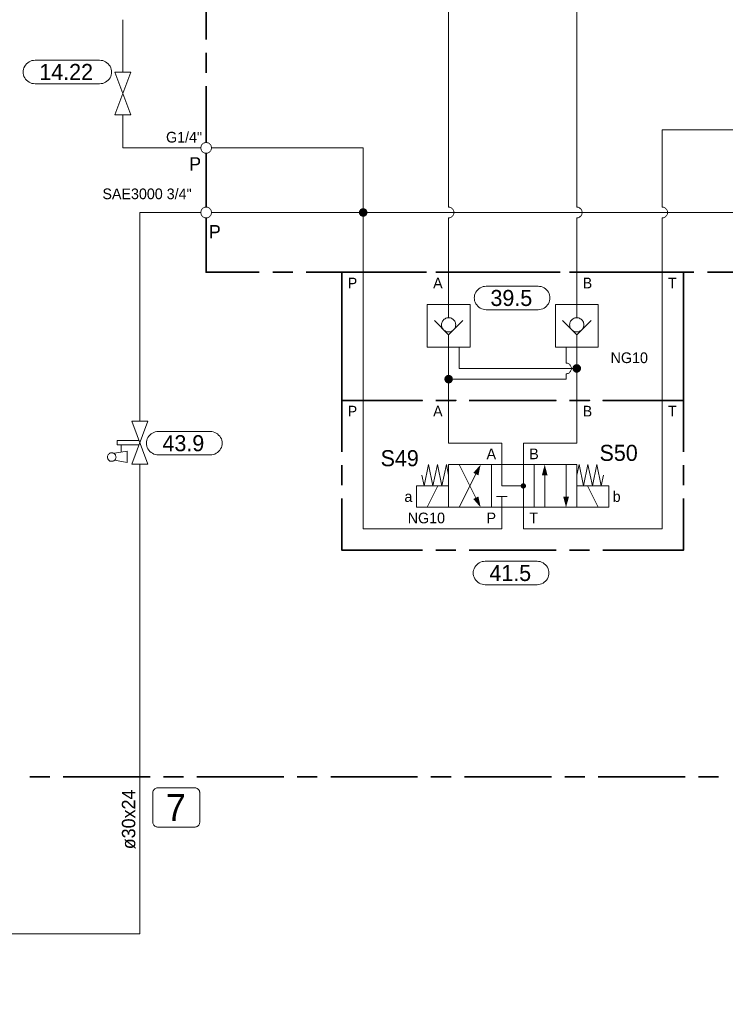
# Model space of a CAD drawing. Header units: millimetres. Extents: x 0 to 138, y 0 to 47.
# Tile 133 of 165: x 39.39 to 43.54, y 23.59 to 29.39. Entities that reach past the tile are written whole.
import ezdxf

# ---------------------------------------------------------------- set-up
doc = ezdxf.new("R2010")
doc.units = ezdxf.units.MM
for name, color, linetype in [('PDF_Geomertry', 7, 'Continuous'), ('PDF_Solid Fills', 7, 'Continuous'), ('PDF_Text', 7, 'Continuous')]:
    doc.layers.add(name, color=color, linetype=linetype)
doc.styles.add('PDF Arial', font='txt')

msp = doc.modelspace()

# ---------------------------------------------------------------- hatches: boundary and pattern name
at = {"layer": 'PDF_Solid Fills', "transparency": 33554559}
for points in [[(41.409, 28.254), (41.384, 28.2576), (41.3849, 28.2604)], [(41.409, 28.254), (41.384, 28.254), (41.384, 28.2576)], [(41.409, 28.254), (41.384, 28.2507), (41.384, 28.254)], [(41.409, 28.254), (41.3849, 28.2479), (41.384, 28.2507)], [(41.409, 28.254), (41.3849, 28.2604), (41.3863, 28.2638)], [(41.409, 28.254), (41.3863, 28.2443), (41.3849, 28.2479)], [(41.409, 28.254), (41.3863, 28.2638), (41.3876, 28.2665)], [(41.409, 28.254), (41.3876, 28.2415), (41.3863, 28.2443)], [(41.409, 28.254), (41.3876, 28.2665), (41.3896, 28.2693)], [(41.409, 28.254), (41.3896, 28.2388), (41.3876, 28.2415)], [(41.409, 28.254), (41.3896, 28.2693), (41.3918, 28.2721)], [(41.409, 28.254), (41.3918, 28.236), (41.3896, 28.2388)], [(41.409, 28.254), (41.3918, 28.2721), (41.3937, 28.2743)], [(41.409, 28.254), (41.3937, 28.234), (41.3918, 28.236)], [(41.409, 28.254), (41.3937, 28.2743), (41.3965, 28.2757)], [(41.409, 28.254), (41.3965, 28.2326), (41.3937, 28.234)], [(41.409, 28.254), (41.3965, 28.2757), (41.3993, 28.2771)], [(41.409, 28.254), (41.3993, 28.2313), (41.3965, 28.2326)], [(41.409, 28.254), (41.3993, 28.2771), (41.4029, 28.2785)], [(41.409, 28.254), (41.4029, 28.2299), (41.3993, 28.2313)], [(41.409, 28.254), (41.4029, 28.2785), (41.4063, 28.279)], [(41.409, 28.254), (41.4063, 28.229), (41.4029, 28.2299)], [(41.409, 28.254), (41.4063, 28.279), (41.409, 28.279)], [(41.409, 28.254), (41.409, 28.229), (41.4063, 28.229)], [(41.409, 28.254), (41.4126, 28.279), (41.416, 28.2785)], [(41.409, 28.254), (41.409, 28.279), (41.4126, 28.279)], [(41.409, 28.254), (41.416, 28.2785), (41.4187, 28.2771)], [(41.409, 28.254), (41.4187, 28.2771), (41.4215, 28.2757)], [(41.409, 28.254), (41.4215, 28.2757), (41.4243, 28.2743)], [(41.409, 28.254), (41.4243, 28.2743), (41.4271, 28.2721)], [(41.409, 28.254), (41.4271, 28.2721), (41.4293, 28.2693)], [(41.409, 28.254), (41.4293, 28.2693), (41.4313, 28.2665)], [(41.409, 28.254), (41.4313, 28.2665), (41.4326, 28.2638)], [(41.409, 28.254), (41.4326, 28.2638), (41.4335, 28.2604)], [(41.409, 28.254), (41.4335, 28.2604), (41.434, 28.2576)], [(41.409, 28.254), (41.434, 28.2576), (41.434, 28.254)], [(41.409, 28.254), (41.4126, 28.229), (41.409, 28.229)], [(41.409, 28.254), (41.416, 28.2299), (41.4126, 28.229)], [(41.409, 28.254), (41.4187, 28.2313), (41.416, 28.2299)], [(41.409, 28.254), (41.4215, 28.2326), (41.4187, 28.2313)], [(41.409, 28.254), (41.4243, 28.234), (41.4215, 28.2326)], [(41.409, 28.254), (41.4271, 28.236), (41.4243, 28.234)], [(41.409, 28.254), (41.4293, 28.2388), (41.4271, 28.236)], [(41.409, 28.254), (41.4313, 28.2415), (41.4293, 28.2388)], [(41.409, 28.254), (41.4326, 28.2443), (41.4313, 28.2415)], [(41.409, 28.254), (41.4335, 28.2479), (41.4326, 28.2443)], [(41.409, 28.254), (41.434, 28.2507), (41.4335, 28.2479)], [(41.409, 28.254), (41.434, 28.254), (41.434, 28.2507)], [(42.6668, 27.336), (42.6465, 27.3513), (42.6488, 27.354)], [(42.6668, 27.336), (42.6488, 27.354), (42.6515, 27.3563)], [(42.6668, 27.336), (42.6515, 27.3563), (42.6543, 27.3582)], [(42.6668, 27.336), (42.6543, 27.3582), (42.6571, 27.3596)], [(42.6668, 27.336), (42.6571, 27.3596), (42.6599, 27.3604)], [(42.6668, 27.336), (42.6599, 27.3604), (42.6632, 27.361)], [(42.6668, 27.336), (42.6632, 27.361), (42.6668, 27.361)], [(42.6668, 27.336), (42.6701, 27.361), (42.6729, 27.3604)], [(42.6668, 27.336), (42.6668, 27.361), (42.6701, 27.361)], [(42.6668, 27.336), (42.6729, 27.3604), (42.6765, 27.3596)], [(42.6668, 27.336), (42.6765, 27.3596), (42.6793, 27.3582)], [(42.6668, 27.336), (42.6793, 27.3582), (42.6821, 27.3563)], [(42.6668, 27.336), (42.6821, 27.3563), (42.684, 27.354)], [(42.6668, 27.336), (42.684, 27.354), (42.6868, 27.3513)], [(41.9118, 27.2735), (41.8965, 27.2929), (41.8993, 27.2951)], [(41.9118, 27.2735), (41.8993, 27.2951), (41.9029, 27.2965)], [(41.9118, 27.2735), (41.9029, 27.2965), (41.9057, 27.2979)], [(41.9118, 27.2735), (41.9057, 27.2979), (41.909, 27.2985)], [(41.9118, 27.2735), (41.909, 27.2985), (41.9118, 27.2985)], [(41.9118, 27.2735), (41.9154, 27.2985), (41.9187, 27.2979)], [(41.9118, 27.2735), (41.9118, 27.2985), (41.9154, 27.2985)], [(41.9118, 27.2735), (41.9187, 27.2979), (41.9215, 27.2965)], [(41.9118, 27.2735), (41.9215, 27.2965), (41.9251, 27.2951)], [(41.9118, 27.2735), (41.9251, 27.2951), (41.9279, 27.2929)], [(42.6668, 27.336), (42.6418, 27.3396), (42.6424, 27.3429)], [(42.6668, 27.336), (42.6418, 27.336), (42.6418, 27.3396)], [(42.6668, 27.336), (42.6418, 27.3332), (42.6418, 27.336)], [(42.6668, 27.336), (42.6424, 27.3299), (42.6418, 27.3332)], [(42.6668, 27.336), (42.6424, 27.3429), (42.6432, 27.3457)], [(42.6668, 27.336), (42.6432, 27.3262), (42.6424, 27.3299)], [(42.6668, 27.336), (42.6432, 27.3457), (42.6446, 27.3485)], [(42.6668, 27.336), (42.6446, 27.3235), (42.6432, 27.3262)], [(42.6668, 27.336), (42.6446, 27.3485), (42.6465, 27.3513)], [(42.6668, 27.336), (42.6465, 27.3207), (42.6446, 27.3235)], [(42.6668, 27.336), (42.6488, 27.3188), (42.6465, 27.3207)], [(42.6668, 27.336), (42.6515, 27.3165), (42.6488, 27.3188)], [(42.6668, 27.336), (42.6543, 27.3146), (42.6515, 27.3165)], [(42.6668, 27.336), (42.6571, 27.3132), (42.6543, 27.3146)], [(42.6668, 27.336), (42.6599, 27.3118), (42.6571, 27.3132)], [(42.6668, 27.336), (42.6632, 27.311), (42.6599, 27.3118)], [(42.6668, 27.336), (42.6668, 27.311), (42.6632, 27.311)], [(42.6668, 27.336), (42.6868, 27.3513), (42.6882, 27.3485)], [(42.6668, 27.336), (42.6882, 27.3485), (42.6896, 27.3457)], [(42.6668, 27.336), (42.6896, 27.3457), (42.691, 27.3429)], [(42.6668, 27.336), (42.691, 27.3429), (42.6918, 27.3396)], [(42.6668, 27.336), (42.6918, 27.3396), (42.6918, 27.336)], [(42.6668, 27.336), (42.6701, 27.311), (42.6668, 27.311)], [(42.6668, 27.336), (42.6729, 27.3118), (42.6701, 27.311)], [(42.6668, 27.336), (42.6765, 27.3132), (42.6729, 27.3118)], [(42.6668, 27.336), (42.6793, 27.3146), (42.6765, 27.3132)], [(42.6668, 27.336), (42.6821, 27.3165), (42.6793, 27.3146)], [(42.6668, 27.336), (42.684, 27.3188), (42.6821, 27.3165)], [(42.6668, 27.336), (42.6868, 27.3207), (42.684, 27.3188)], [(42.6668, 27.336), (42.6882, 27.3235), (42.6868, 27.3207)], [(42.6668, 27.336), (42.6896, 27.3262), (42.6882, 27.3235)], [(42.6668, 27.336), (42.691, 27.3299), (42.6896, 27.3262)], [(42.6668, 27.336), (42.6918, 27.3332), (42.691, 27.3299)], [(42.6668, 27.336), (42.6918, 27.336), (42.6918, 27.3332)], [(41.9118, 27.2735), (41.8868, 27.2735), (41.8876, 27.2763)], [(41.9118, 27.2735), (41.8876, 27.2701), (41.8868, 27.2735)], [(41.9118, 27.2735), (41.8876, 27.2763), (41.8882, 27.2799)], [(41.9118, 27.2735), (41.8882, 27.2665), (41.8876, 27.2701)], [(41.9118, 27.2735), (41.8882, 27.2799), (41.889, 27.2832)], [(41.9118, 27.2735), (41.889, 27.2638), (41.8882, 27.2665)], [(41.9118, 27.2735), (41.889, 27.2832), (41.8904, 27.286)], [(41.9118, 27.2735), (41.8904, 27.261), (41.889, 27.2638)], [(41.9118, 27.2735), (41.8904, 27.286), (41.8924, 27.2888)], [(41.9118, 27.2735), (41.8924, 27.2582), (41.8904, 27.261)], [(41.9118, 27.2735), (41.8924, 27.2888), (41.8946, 27.291)], [(41.9118, 27.2735), (41.8946, 27.2554), (41.8924, 27.2582)], [(41.9118, 27.2735), (41.8946, 27.291), (41.8965, 27.2929)], [(41.9118, 27.2735), (41.8965, 27.2535), (41.8946, 27.2554)], [(41.9118, 27.2735), (41.8993, 27.2513), (41.8965, 27.2535)], [(41.9118, 27.2735), (41.9029, 27.2499), (41.8993, 27.2513)], [(41.9118, 27.2735), (41.9057, 27.2493), (41.9029, 27.2499)], [(41.9118, 27.2735), (41.909, 27.2485), (41.9057, 27.2493)], [(41.9118, 27.2735), (41.9118, 27.2485), (41.909, 27.2485)], [(41.9118, 27.2735), (41.9279, 27.2929), (41.9299, 27.291)], [(41.9118, 27.2735), (41.9299, 27.291), (41.9321, 27.2888)], [(41.9118, 27.2735), (41.9321, 27.2888), (41.934, 27.286)], [(41.9118, 27.2735), (41.934, 27.286), (41.9354, 27.2832)], [(41.9118, 27.2735), (41.9354, 27.2832), (41.9362, 27.2799)], [(41.9118, 27.2735), (41.9362, 27.2799), (41.9368, 27.2763)], [(41.9118, 27.2735), (41.9368, 27.2763), (41.9376, 27.2735)], [(41.9118, 27.2735), (41.9154, 27.2485), (41.9118, 27.2485)], [(41.9118, 27.2735), (41.9187, 27.2493), (41.9154, 27.2485)], [(41.9118, 27.2735), (41.9215, 27.2499), (41.9187, 27.2493)], [(41.9118, 27.2735), (41.9251, 27.2513), (41.9215, 27.2499)], [(41.9118, 27.2735), (41.9279, 27.2535), (41.9251, 27.2513)], [(41.9118, 27.2735), (41.9299, 27.2554), (41.9279, 27.2535)], [(41.9118, 27.2735), (41.9321, 27.2582), (41.9299, 27.2554)], [(41.9118, 27.2735), (41.934, 27.261), (41.9321, 27.2582)], [(41.9118, 27.2735), (41.9354, 27.2638), (41.934, 27.261)], [(41.9118, 27.2735), (41.9362, 27.2665), (41.9354, 27.2638)], [(41.9118, 27.2735), (41.9368, 27.2701), (41.9362, 27.2665)], [(41.9118, 27.2735), (41.9376, 27.2735), (41.9368, 27.2701)], [(42.3521, 26.6443), (42.3424, 26.6568), (42.3446, 26.6582)], [(42.3521, 26.6443), (42.3446, 26.6582), (42.3465, 26.659)], [(42.3521, 26.6443), (42.3465, 26.659), (42.3479, 26.6596)], [(42.3521, 26.6443), (42.3479, 26.6596), (42.3501, 26.6604)], [(42.3521, 26.6443), (42.3501, 26.6604), (42.3521, 26.6604)], [(42.3521, 26.6443), (42.3543, 26.6604), (42.3563, 26.6596)], [(42.3521, 26.6443), (42.3521, 26.6604), (42.3543, 26.6604)], [(42.3521, 26.6443), (42.3563, 26.6596), (42.3585, 26.659)], [(42.3521, 26.6443), (42.3585, 26.659), (42.3599, 26.6582)], [(42.3521, 26.6443), (42.3599, 26.6582), (42.3618, 26.6568)], [(42.3521, 26.6443), (42.3368, 26.6485), (42.3376, 26.6507)], [(42.3521, 26.6443), (42.3368, 26.6465), (42.3368, 26.6485)], [(42.3521, 26.6443), (42.3368, 26.6443), (42.3368, 26.6465)], [(42.3521, 26.6443), (42.3368, 26.6424), (42.3368, 26.6443)], [(42.3521, 26.6443), (42.3368, 26.641), (42.3368, 26.6424)], [(42.3521, 26.6443), (42.3376, 26.6388), (42.3368, 26.641)], [(42.3521, 26.6443), (42.3376, 26.6507), (42.339, 26.6526)], [(42.3521, 26.6443), (42.339, 26.6368), (42.3376, 26.6388)], [(42.3521, 26.6443), (42.339, 26.6526), (42.3396, 26.654)], [(42.3521, 26.6443), (42.3396, 26.6354), (42.339, 26.6368)], [(42.3521, 26.6443), (42.3396, 26.654), (42.341, 26.6554)], [(42.3521, 26.6443), (42.341, 26.6332), (42.3396, 26.6354)], [(42.3521, 26.6443), (42.341, 26.6554), (42.3424, 26.6568)], [(42.3521, 26.6443), (42.3424, 26.6318), (42.341, 26.6332)], [(42.3521, 26.6443), (42.3446, 26.6313), (42.3424, 26.6318)], [(42.3521, 26.6443), (42.3465, 26.6304), (42.3446, 26.6313)], [(42.3521, 26.6443), (42.3479, 26.6299), (42.3465, 26.6304)], [(42.3521, 26.6443), (42.3501, 26.629), (42.3479, 26.6299)], [(42.3521, 26.6443), (42.3521, 26.629), (42.3501, 26.629)], [(42.3521, 26.6443), (42.3618, 26.6568), (42.3632, 26.6554)], [(42.3521, 26.6443), (42.3632, 26.6554), (42.3646, 26.654)], [(42.3521, 26.6443), (42.3646, 26.654), (42.366, 26.6526)], [(42.3521, 26.6443), (42.366, 26.6526), (42.3668, 26.6507)], [(42.3521, 26.6443), (42.3668, 26.6507), (42.3674, 26.6485)], [(42.3521, 26.6443), (42.3674, 26.6485), (42.3682, 26.6465)], [(42.3521, 26.6443), (42.3682, 26.6465), (42.3682, 26.6443)], [(42.3521, 26.6443), (42.3543, 26.629), (42.3521, 26.629)], [(42.3521, 26.6443), (42.3563, 26.6299), (42.3543, 26.629)], [(42.3521, 26.6443), (42.3585, 26.6304), (42.3563, 26.6299)], [(42.3521, 26.6443), (42.3599, 26.6313), (42.3585, 26.6304)], [(42.3521, 26.6443), (42.3618, 26.6318), (42.3599, 26.6313)], [(42.3521, 26.6443), (42.3632, 26.6332), (42.3618, 26.6318)], [(42.3521, 26.6443), (42.3646, 26.6354), (42.3632, 26.6332)], [(42.3521, 26.6443), (42.366, 26.6368), (42.3646, 26.6354)], [(42.3521, 26.6443), (42.3668, 26.6388), (42.366, 26.6368)], [(42.3521, 26.6443), (42.3674, 26.641), (42.3668, 26.6388)], [(42.3521, 26.6443), (42.3682, 26.6424), (42.3674, 26.641)], [(42.3521, 26.6443), (42.3682, 26.6443), (42.3682, 26.6424)]]:
    msp.add_hatch(color=256, dxfattribs=at).paths.add_polyline_path(points)

# ---------------------------------------------------------------- linework, layer by layer
at = {"layer": 'PDF_Geomertry', "lineweight": 15}
for points in [[(42.6668, 28.2854), (42.6668, 30.0646), (42.6668, 30.3604)], [(41.9118, 30.0646), (41.9118, 28.2854), (41.916, 28.2854), (41.9201, 28.2846), (41.9243, 28.2832), (41.9279, 28.2813), (41.9313, 28.279), (41.934, 28.2763), (41.9368, 28.2735), (41.9396, 28.2701), (41.941, 28.266), (41.9424, 28.2624), (41.9432, 28.2582), (41.9438, 28.254), (41.9432, 28.2499), (41.9424, 28.2457), (41.941, 28.2424), (41.9396, 28.2382), (41.9368, 28.2346), (41.934, 28.2318), (41.9313, 28.229), (41.9279, 28.2271), (41.9243, 28.2249), (41.9201, 28.2235), (41.916, 28.2229), (41.9118, 28.2229), (41.916, 28.2229), (41.9201, 28.2235), (41.9243, 28.2249), (41.9279, 28.2271), (41.9313, 28.229), (41.934, 28.2318), (41.9368, 28.2346), (41.9396, 28.2382), (41.941, 28.2424), (41.9424, 28.2457), (41.9432, 28.2499), (41.9438, 28.254), (41.9432, 28.2582), (41.9424, 28.2624), (41.941, 28.266), (41.9396, 28.2701), (41.9368, 28.2735), (41.934, 28.2763), (41.9313, 28.279), (41.9279, 28.2813), (41.9243, 28.2832), (41.9201, 28.2846), (41.916, 28.2854), (41.9118, 28.2854)], [(39.9946, 29.3888), (39.9946, 29.0804)], [(40.4535, 28.6346), (39.9946, 28.6346), (39.9946, 28.829)], [(43.1696, 28.2854), (43.1696, 28.7415), (44.1437, 28.7415), (46.7715, 28.7415)], [(40.5168, 28.254), (41.409, 28.254), (41.409, 28.6346), (40.5168, 28.6346)], [(43.1696, 28.2229), (43.1737, 28.2229), (43.1779, 28.2235), (43.1813, 28.2249), (43.1854, 28.2271), (43.189, 28.229), (43.1918, 28.2318), (43.1946, 28.2346), (43.1965, 28.2382), (43.1987, 28.2424), (43.2001, 28.2457), (43.2007, 28.2499), (43.2007, 28.254), (43.2007, 28.2582), (43.2001, 28.2624), (43.1987, 28.266), (43.1965, 28.2701), (43.1946, 28.2735), (43.1918, 28.2763), (43.189, 28.279), (43.1854, 28.2813), (43.1813, 28.2832), (43.1779, 28.2846), (43.1737, 28.2854), (43.1696, 28.2854), (43.1737, 28.2854), (43.1779, 28.2846), (43.1813, 28.2832), (43.1854, 28.2813), (43.189, 28.279), (43.1918, 28.2763), (43.1946, 28.2735), (43.1965, 28.2701), (43.1987, 28.266), (43.2001, 28.2624), (43.2007, 28.2582), (43.2007, 28.254), (43.2007, 28.2499), (43.2001, 28.2457), (43.1987, 28.2424), (43.1965, 28.2382), (43.1946, 28.2346), (43.1918, 28.2318), (43.189, 28.229), (43.1854, 28.2271), (43.1813, 28.2249), (43.1779, 28.2235), (43.1737, 28.2229), (43.1696, 28.2229), (43.1696, 27.9021), (43.1696, 27.1479), (43.1696, 26.3929), (42.3521, 26.3929), (42.3521, 26.5188), (42.3521, 26.6443), (42.2265, 26.6443), (42.2265, 26.7701), (42.2265, 26.8965), (41.9118, 26.8965), (41.9118, 27.1479), (41.9118, 27.2735), (41.9118, 27.4618), (41.9118, 27.509), (41.9118, 27.534)], [(42.6668, 27.6346), (42.6668, 27.7132), (42.6668, 27.9021), (42.6668, 28.2229), (42.671, 28.2229), (42.6751, 28.2235), (42.6785, 28.2249), (42.6821, 28.2271), (42.6854, 28.229), (42.689, 28.2318), (42.6918, 28.2346), (42.6938, 28.2382), (42.696, 28.2424), (42.6974, 28.2457), (42.6979, 28.2499), (42.6979, 28.254), (42.6979, 28.2582), (42.6974, 28.2624), (42.696, 28.266), (42.6938, 28.2701), (42.6918, 28.2735), (42.689, 28.2763), (42.6854, 28.279), (42.6821, 28.2813), (42.6785, 28.2832), (42.6751, 28.2846), (42.671, 28.2854), (42.6668, 28.2854), (42.671, 28.2854), (42.6751, 28.2846), (42.6785, 28.2832), (42.6821, 28.2813), (42.6854, 28.279), (42.689, 28.2763), (42.6918, 28.2735), (42.6938, 28.2701), (42.696, 28.266), (42.6974, 28.2624), (42.6979, 28.2582), (42.6979, 28.254), (42.6979, 28.2499), (42.6974, 28.2457), (42.696, 28.2424), (42.6938, 28.2382), (42.6918, 28.2346), (42.689, 28.2318), (42.6854, 28.229), (42.6821, 28.2271), (42.6785, 28.2249), (42.6751, 28.2235), (42.671, 28.2229), (42.6668, 28.2229)], [(40.0951, 27.0249), (40.0951, 28.254), (40.4535, 28.254)], [(42.2265, 26.5818), (42.2265, 26.5188), (42.2265, 26.3929), (41.409, 26.3929), (41.409, 27.1479), (41.409, 27.9021), (41.409, 28.254), (45.0118, 28.254), (45.0118, 27.9021), (45.0118, 27.7763), (44.7599, 27.7763), (44.7599, 26.7701), (45.8285, 26.7701), (45.8285, 27.0535), (45.8285, 27.116)], [(41.9118, 28.2229), (41.9118, 27.9021), (41.9118, 27.7132), (41.9118, 27.6346)], [(41.996, 27.6174), (41.9118, 27.534), (41.8285, 27.6174)], [(42.7507, 27.6174), (42.6668, 27.534), (42.5826, 27.6174)], [(42.3521, 26.6443), (42.3521, 26.7701), (42.3521, 26.8965), (42.6668, 26.8965), (42.6668, 27.1479), (42.6668, 27.336), (42.6668, 27.4618), (42.6668, 27.509), (42.6668, 27.534)], [(42.6668, 27.336), (41.9751, 27.336), (41.9751, 27.4618)], [(42.6035, 27.3679), (42.6035, 27.4618)], [(41.9118, 27.2735), (42.6035, 27.2735), (42.6035, 27.3049), (42.6076, 27.3049), (42.6118, 27.3063), (42.616, 27.3068), (42.6196, 27.309), (42.6229, 27.311), (42.6257, 27.3138), (42.6285, 27.3174), (42.6307, 27.3207), (42.6326, 27.3243), (42.634, 27.3285), (42.6349, 27.3318), (42.6354, 27.336), (42.6349, 27.3401), (42.634, 27.3443), (42.6326, 27.3485), (42.6307, 27.3521), (42.6285, 27.3554), (42.6257, 27.3582), (42.6229, 27.361), (42.6196, 27.3632), (42.616, 27.3651), (42.6118, 27.3665), (42.6076, 27.3674), (42.6035, 27.3679), (42.6076, 27.3674), (42.6118, 27.3665), (42.616, 27.3651), (42.6196, 27.3632), (42.6229, 27.361), (42.6257, 27.3582), (42.6285, 27.3554), (42.6307, 27.3521), (42.6326, 27.3485), (42.634, 27.3443), (42.6349, 27.3401), (42.6354, 27.336), (42.6349, 27.3318), (42.634, 27.3285), (42.6326, 27.3243), (42.6307, 27.3207), (42.6285, 27.3174), (42.6257, 27.3138), (42.6229, 27.311), (42.6196, 27.309), (42.616, 27.3068), (42.6118, 27.3063), (42.6076, 27.3049), (42.6035, 27.3049)], [(40.089, 26.8868), (39.9604, 26.8868), (39.9604, 26.9118), (40.089, 26.9118)], [(39.9446, 26.7957), (40.0201, 26.7832), (40.0201, 26.8493), (39.9446, 26.8368)], [(39.9854, 26.8429), (39.9854, 26.8868)], [(28.8424, 23.2124), (28.8424, 24.0076), (40.0951, 24.0076), (40.0951, 26.7735)], [(41.9118, 26.7076), (41.8993, 26.7701), (41.8729, 26.6443), (41.8465, 26.7701), (41.8201, 26.6443), (41.7946, 26.7701), (41.7682, 26.6443), (41.7549, 26.7076)], [(41.9751, 26.7701), (42.0729, 26.5749)], [(42.6035, 26.7701), (42.6035, 26.5818)], [(42.6668, 26.7076), (42.6799, 26.7701), (42.7057, 26.6443), (42.7321, 26.7701), (42.7585, 26.6443), (42.7849, 26.7701), (42.8104, 26.6443), (42.8237, 26.7076)], [(41.9751, 26.5188), (42.0729, 26.7146)], [(42.4779, 26.5188), (42.4779, 26.7076)], [(41.7863, 26.5188), (41.8493, 26.6443)], [(42.7924, 26.5188), (42.7293, 26.6443)], [(42.1951, 26.5818), (42.2576, 26.5818)]]:
    msp.add_lwpolyline(points, dxfattribs=at)
at = {"layer": 'PDF_Geomertry', "lineweight": 35}
for points in [[(40.4849, 29.2729), (40.4849, 29.7846)], [(40.4849, 29.0757), (40.4849, 29.1943)], [(40.4849, 28.666), (40.4849, 28.9971)], [(40.4849, 28.2854), (40.4849, 28.6026)], [(40.7979, 27.9021), (40.4849, 27.9021), (40.4849, 28.2229)], [(40.8765, 27.9021), (40.9946, 27.9021)], [(41.0729, 27.9021), (41.5849, 27.9021)], [(41.2835, 26.8451), (41.2835, 27.1479), (41.7576, 27.1479), (41.2835, 27.1479), (41.2835, 27.9021), (41.7576, 27.9021)], [(41.664, 27.9021), (41.7821, 27.9021)], [(41.8368, 27.9021), (41.9549, 27.9021)], [(41.8604, 27.9021), (42.3724, 27.9021)], [(42.0335, 27.9021), (42.5451, 27.9021)], [(42.4515, 27.9021), (42.5696, 27.9021)], [(42.6243, 27.9021), (42.7424, 27.9021)], [(42.6479, 27.9021), (43.1599, 27.9021)], [(43.2951, 26.8451), (43.2951, 27.1479), (42.821, 27.1479), (43.2951, 27.1479), (43.2951, 27.9021), (42.821, 27.9021)], [(43.2382, 27.9021), (43.3563, 27.9021)], [(43.4354, 27.9021), (43.7479, 27.9021)], [(41.2835, 26.7665), (41.2835, 26.6485)], [(43.2951, 26.6485), (43.2951, 26.7665)], [(41.2835, 26.5701), (41.2835, 26.2674), (41.7576, 26.2674)], [(42.821, 26.2674), (43.2951, 26.2674), (43.2951, 26.5701)], [(41.8368, 26.2674), (41.9549, 26.2674)], [(42.0335, 26.2674), (42.5451, 26.2674)], [(42.6243, 26.2674), (42.7424, 26.2674)], [(39.5646, 24.9318), (39.4465, 24.9318)], [(40.1549, 24.9318), (39.6432, 24.9318)], [(40.3521, 24.9318), (40.234, 24.9318)], [(40.9424, 24.9318), (40.4307, 24.9318)], [(41.139, 24.9318), (41.021, 24.9318)], [(41.7299, 24.9318), (41.2182, 24.9318)], [(41.9265, 24.9318), (41.8085, 24.9318)], [(42.5174, 24.9318), (42.0057, 24.9318)], [(42.714, 24.9318), (42.596, 24.9318)], [(43.3043, 24.9318), (42.7924, 24.9318)], [(43.5015, 24.9318), (43.3835, 24.9318)]]:
    msp.add_lwpolyline(points, dxfattribs=at)
at = {"layer": 'PDF_Geomertry', "lineweight": 15}
for points in [[(39.8576, 29.1499), (39.8674, 29.1493), (39.8765, 29.1479), (39.8849, 29.1443), (39.8932, 29.1401), (39.9007, 29.1354), (39.9076, 29.129), (39.914, 29.1221), (39.9196, 29.1146), (39.9237, 29.1063), (39.9265, 29.0979), (39.9279, 29.0882), (39.9285, 29.079), (39.9285, 29.0826), (39.9279, 29.0729), (39.9265, 29.0637), (39.9237, 29.0554), (39.9196, 29.0471), (39.914, 29.0396), (39.9076, 29.0326), (39.9007, 29.0263), (39.8932, 29.0207), (39.8849, 29.0174), (39.8765, 29.0138), (39.8674, 29.0124), (39.8576, 29.0118), (39.4779, 29.0118), (39.4682, 29.0124), (39.459, 29.0138), (39.4507, 29.0174), (39.4424, 29.0207), (39.4349, 29.0263), (39.4279, 29.0326), (39.4215, 29.0396), (39.4168, 29.0471), (39.4126, 29.0554), (39.409, 29.0637), (39.4076, 29.0729), (39.4071, 29.0826), (39.4071, 29.079), (39.4076, 29.0882), (39.409, 29.0979), (39.4126, 29.1063), (39.4168, 29.1146), (39.4215, 29.1221), (39.4279, 29.129), (39.4349, 29.1354), (39.4424, 29.1401), (39.4507, 29.1443), (39.459, 29.1479), (39.4682, 29.1493), (39.4779, 29.1499), (39.8576, 29.1499)], [(39.9474, 28.829), (40.0418, 29.0804), (39.9474, 29.0804), (40.0418, 28.829), (39.9474, 28.829)], [(40.5168, 28.6346), (40.516, 28.6388), (40.5154, 28.6424), (40.514, 28.6465), (40.5126, 28.6499), (40.5099, 28.6535), (40.5071, 28.6568), (40.5043, 28.6596), (40.5007, 28.6618), (40.4974, 28.6632), (40.4932, 28.6646), (40.489, 28.666), (40.4849, 28.666), (40.4813, 28.666), (40.4771, 28.6646), (40.4729, 28.6632), (40.4696, 28.6618), (40.466, 28.6596), (40.4626, 28.6568), (40.4604, 28.6535), (40.4576, 28.6499), (40.4563, 28.6465), (40.4549, 28.6424), (40.4543, 28.6388), (40.4535, 28.6346), (40.4543, 28.6304), (40.4549, 28.6263), (40.4563, 28.6221), (40.4576, 28.6187), (40.4604, 28.6151), (40.4626, 28.6124), (40.466, 28.6096), (40.4696, 28.6068), (40.4729, 28.6054), (40.4771, 28.604), (40.4813, 28.6035), (40.4849, 28.6026), (40.489, 28.6035), (40.4932, 28.604), (40.4974, 28.6054), (40.5007, 28.6068), (40.5043, 28.6096), (40.5071, 28.6124), (40.5099, 28.6151), (40.5126, 28.6187), (40.514, 28.6221), (40.5154, 28.6263), (40.516, 28.6304), (40.5168, 28.6346)], [(40.5168, 28.254), (40.516, 28.2582), (40.5154, 28.2624), (40.514, 28.266), (40.5126, 28.2701), (40.5099, 28.2735), (40.5071, 28.2763), (40.5043, 28.279), (40.5007, 28.2813), (40.4974, 28.2832), (40.4932, 28.2846), (40.489, 28.2854), (40.4849, 28.2854), (40.4813, 28.2854), (40.4771, 28.2846), (40.4729, 28.2832), (40.4696, 28.2813), (40.466, 28.279), (40.4626, 28.2763), (40.4604, 28.2735), (40.4576, 28.2701), (40.4563, 28.266), (40.4549, 28.2624), (40.4543, 28.2582), (40.4535, 28.254), (40.4543, 28.2499), (40.4549, 28.2457), (40.4563, 28.2424), (40.4576, 28.2382), (40.4604, 28.2346), (40.4626, 28.2318), (40.466, 28.229), (40.4696, 28.2271), (40.4729, 28.2249), (40.4771, 28.2235), (40.4813, 28.2229), (40.4849, 28.2229), (40.489, 28.2229), (40.4932, 28.2235), (40.4974, 28.2249), (40.5007, 28.2271), (40.5043, 28.229), (40.5071, 28.2318), (40.5099, 28.2346), (40.5126, 28.2382), (40.514, 28.2424), (40.5154, 28.2457), (40.516, 28.2499), (40.5168, 28.254)], [(42.439, 27.8201), (42.4479, 27.8193), (42.4571, 27.8179), (42.466, 27.8151), (42.4743, 27.811), (42.4821, 27.8054), (42.489, 27.7993), (42.4946, 27.7924), (42.5001, 27.7846), (42.5043, 27.7763), (42.5071, 27.7679), (42.509, 27.759), (42.509, 27.7493), (42.509, 27.7526), (42.509, 27.7438), (42.5071, 27.7346), (42.5043, 27.7257), (42.5001, 27.7174), (42.4946, 27.7096), (42.489, 27.7026), (42.4821, 27.6965), (42.4743, 27.6915), (42.466, 27.6874), (42.4571, 27.6846), (42.4479, 27.6826), (42.439, 27.6818), (42.134, 27.6818), (42.1243, 27.6826), (42.1154, 27.6846), (42.1071, 27.6874), (42.0987, 27.6915), (42.091, 27.6965), (42.084, 27.7026), (42.0779, 27.7096), (42.0724, 27.7174), (42.0688, 27.7257), (42.0654, 27.7346), (42.064, 27.7438), (42.0632, 27.7526), (42.0632, 27.7493), (42.064, 27.759), (42.0654, 27.7679), (42.0688, 27.7763), (42.0724, 27.7846), (42.0779, 27.7924), (42.084, 27.7993), (42.091, 27.8054), (42.0987, 27.811), (42.1071, 27.8151), (42.1154, 27.8179), (42.1243, 27.8193), (42.134, 27.8201), (42.439, 27.8201)], [(42.0382, 27.4618), (41.7863, 27.4618), (41.7863, 27.7132), (42.0382, 27.7132), (42.0382, 27.4618)], [(42.7924, 27.4618), (42.541, 27.4618), (42.541, 27.7132), (42.7924, 27.7132), (42.7924, 27.4618)], [(41.9543, 27.5929), (41.9535, 27.5985), (41.9529, 27.604), (41.9507, 27.609), (41.9487, 27.6138), (41.9451, 27.6188), (41.9418, 27.6229), (41.9376, 27.6263), (41.9335, 27.629), (41.9285, 27.6318), (41.9229, 27.6332), (41.9174, 27.6346), (41.9118, 27.6346), (41.9071, 27.6346), (41.9015, 27.6332), (41.896, 27.6318), (41.891, 27.629), (41.8868, 27.6263), (41.8826, 27.6229), (41.8793, 27.6188), (41.8757, 27.6138), (41.8737, 27.609), (41.8715, 27.604), (41.871, 27.5985), (41.8701, 27.5929), (41.871, 27.5874), (41.8715, 27.5818), (41.8737, 27.5771), (41.8757, 27.5721), (41.8793, 27.5674), (41.8826, 27.5632), (41.8868, 27.5596), (41.891, 27.5568), (41.896, 27.554), (41.9015, 27.5526), (41.9071, 27.5513), (41.9118, 27.5513), (41.9174, 27.5513), (41.9229, 27.5526), (41.9285, 27.554), (41.9335, 27.5568), (41.9376, 27.5596), (41.9418, 27.5632), (41.9451, 27.5674), (41.9487, 27.5721), (41.9507, 27.5771), (41.9529, 27.5818), (41.9535, 27.5874), (41.9543, 27.5929)], [(42.7085, 27.5929), (42.7085, 27.5985), (42.7071, 27.604), (42.7057, 27.609), (42.7029, 27.6138), (42.7001, 27.6188), (42.696, 27.6229), (42.6924, 27.6263), (42.6876, 27.629), (42.6826, 27.6318), (42.6771, 27.6332), (42.6724, 27.6346), (42.6668, 27.6346), (42.6613, 27.6346), (42.6557, 27.6332), (42.6507, 27.6318), (42.646, 27.629), (42.641, 27.6263), (42.6368, 27.6229), (42.6335, 27.6188), (42.6307, 27.6138), (42.6279, 27.609), (42.6265, 27.604), (42.6251, 27.5985), (42.6243, 27.5929), (42.6251, 27.5874), (42.6265, 27.5818), (42.6279, 27.5771), (42.6307, 27.5721), (42.6335, 27.5674), (42.6368, 27.5632), (42.641, 27.5596), (42.646, 27.5568), (42.6507, 27.554), (42.6557, 27.5526), (42.6613, 27.5513), (42.6668, 27.5513), (42.6724, 27.5513), (42.6771, 27.5526), (42.6826, 27.554), (42.6876, 27.5568), (42.6924, 27.5596), (42.696, 27.5632), (42.7001, 27.5674), (42.7029, 27.5721), (42.7057, 27.5771), (42.7071, 27.5818), (42.7085, 27.5874), (42.7085, 27.5929)], [(40.0479, 26.7735), (40.1424, 27.0249), (40.0479, 27.0249), (40.1424, 26.7735), (40.0479, 26.7735)], [(40.5085, 26.9651), (40.5182, 26.9646), (40.5271, 26.9632), (40.5354, 26.9596), (40.5437, 26.9554), (40.5515, 26.9507), (40.5585, 26.9443), (40.5646, 26.9374), (40.5701, 26.9299), (40.5743, 26.9215), (40.5771, 26.9132), (40.5785, 26.904), (40.5793, 26.8943), (40.5793, 26.8979), (40.5785, 26.8888), (40.5771, 26.879), (40.5743, 26.8707), (40.5701, 26.8624), (40.5646, 26.8549), (40.5585, 26.8479), (40.5515, 26.8415), (40.5437, 26.8368), (40.5354, 26.8326), (40.5271, 26.829), (40.5182, 26.8276), (40.5085, 26.8271), (40.2035, 26.8271), (40.1946, 26.8276), (40.1854, 26.829), (40.1765, 26.8326), (40.1682, 26.8368), (40.1604, 26.8415), (40.1535, 26.8479), (40.1479, 26.8549), (40.1424, 26.8624), (40.1382, 26.8707), (40.1354, 26.879), (40.1335, 26.8888), (40.1335, 26.8979), (40.1335, 26.8943), (40.1335, 26.904), (40.1354, 26.9132), (40.1382, 26.9215), (40.1424, 26.9299), (40.1479, 26.9374), (40.1535, 26.9443), (40.1604, 26.9507), (40.1682, 26.9554), (40.1765, 26.9596), (40.1854, 26.9632), (40.1946, 26.9646), (40.2035, 26.9651), (40.5085, 26.9651)], [(39.9543, 26.8146), (39.9535, 26.8179), (39.9529, 26.8207), (39.9521, 26.8243), (39.9507, 26.8271), (39.9487, 26.8299), (39.9465, 26.8318), (39.9438, 26.8346), (39.941, 26.836), (39.9382, 26.8374), (39.9354, 26.8388), (39.9321, 26.8396), (39.9285, 26.8396), (39.9257, 26.8396), (39.9224, 26.8388), (39.9187, 26.8374), (39.916, 26.836), (39.9132, 26.8346), (39.9113, 26.8318), (39.909, 26.8299), (39.9071, 26.8271), (39.9057, 26.8243), (39.9043, 26.8207), (39.9035, 26.8179), (39.9035, 26.8146), (39.9035, 26.811), (39.9043, 26.8076), (39.9057, 26.8049), (39.9071, 26.8021), (39.909, 26.7993), (39.9113, 26.7965), (39.9132, 26.7943), (39.916, 26.7924), (39.9187, 26.791), (39.9224, 26.7901), (39.9257, 26.7896), (39.9285, 26.7896), (39.9321, 26.7896), (39.9354, 26.7901), (39.9382, 26.791), (39.941, 26.7924), (39.9438, 26.7943), (39.9465, 26.7965), (39.9487, 26.7993), (39.9507, 26.8021), (39.9521, 26.8049), (39.9529, 26.8076), (39.9535, 26.811), (39.9543, 26.8146)], [(41.9118, 26.5188), (42.164, 26.5188), (42.164, 26.7701), (41.9118, 26.7701), (41.9118, 26.5188)], [(42.164, 26.7701), (42.4154, 26.7701), (42.4154, 26.5188), (42.164, 26.5188), (42.164, 26.7701)], [(42.4154, 26.5188), (42.6668, 26.5188), (42.6668, 26.7701), (42.4154, 26.7701), (42.4154, 26.5188)], [(41.7237, 26.5188), (41.9118, 26.5188), (41.9118, 26.6443), (41.7237, 26.6443), (41.7237, 26.5188)], [(42.6668, 26.5188), (42.8549, 26.5188), (42.8549, 26.6443), (42.6668, 26.6443), (42.6668, 26.5188)], [(42.4326, 26.2012), (42.4418, 26.2007), (42.4507, 26.1993), (42.4599, 26.1957), (42.4682, 26.1924), (42.4757, 26.1868), (42.4826, 26.1804), (42.4882, 26.1735), (42.4938, 26.166), (42.4979, 26.1576), (42.5007, 26.1493), (42.5029, 26.1401), (42.5029, 26.1304), (42.5029, 26.134), (42.5029, 26.1249), (42.5007, 26.116), (42.4979, 26.1068), (42.4938, 26.0985), (42.4882, 26.091), (42.4826, 26.084), (42.4757, 26.0776), (42.4682, 26.0729), (42.4599, 26.0688), (42.4507, 26.066), (42.4418, 26.0638), (42.4326, 26.0632), (42.1279, 26.0632), (42.1182, 26.0638), (42.109, 26.066), (42.1007, 26.0688), (42.0924, 26.0729), (42.0849, 26.0776), (42.0779, 26.084), (42.0715, 26.091), (42.066, 26.0985), (42.0618, 26.1068), (42.059, 26.116), (42.0576, 26.1249), (42.0571, 26.134), (42.0571, 26.1304), (42.0576, 26.1401), (42.059, 26.1493), (42.0618, 26.1576), (42.066, 26.166), (42.0715, 26.1735), (42.0779, 26.1804), (42.0849, 26.1868), (42.0924, 26.1924), (42.1007, 26.1957), (42.109, 26.1993), (42.1182, 26.2007), (42.1279, 26.2012), (42.4326, 26.2012)]]:
    msp.add_lwpolyline(points, close=True, dxfattribs=at)
at = {"layer": 'PDF_Geomertry', "lineweight": 0}
for points in [[(41.3965, 28.254), (41.3965, 28.2526), (41.3974, 28.2507), (41.3979, 28.2493), (41.3988, 28.2479), (41.3993, 28.2465), (41.4001, 28.2451), (41.4015, 28.2443), (41.4029, 28.2429), (41.4043, 28.2424), (41.4063, 28.2415), (41.4076, 28.2415), (41.409, 28.2415), (41.4113, 28.2415), (41.4126, 28.2415), (41.414, 28.2424), (41.4154, 28.2429), (41.4168, 28.2443), (41.4182, 28.2451), (41.4196, 28.2465), (41.4201, 28.2479), (41.421, 28.2493), (41.4215, 28.2507), (41.4215, 28.2526), (41.4215, 28.254), (41.4215, 28.2554), (41.4215, 28.2576), (41.421, 28.259), (41.4201, 28.2604), (41.4196, 28.2618), (41.4182, 28.2632), (41.4168, 28.2638), (41.4154, 28.2651), (41.414, 28.266), (41.4126, 28.266), (41.4113, 28.2665), (41.409, 28.2665), (41.4076, 28.2665), (41.4063, 28.266), (41.4043, 28.266), (41.4029, 28.2651), (41.4015, 28.2638), (41.4001, 28.2632), (41.3993, 28.2618), (41.3988, 28.2604), (41.3979, 28.259), (41.3974, 28.2576), (41.3965, 28.2554), (41.3965, 28.254)], [(42.6543, 27.336), (42.6543, 27.3346), (42.6543, 27.3332), (42.6549, 27.3313), (42.6557, 27.3299), (42.6563, 27.3285), (42.6576, 27.3271), (42.659, 27.3262), (42.6604, 27.3257), (42.6618, 27.3249), (42.6632, 27.3243), (42.6646, 27.3235), (42.6668, 27.3235), (42.6682, 27.3235), (42.6701, 27.3243), (42.6715, 27.3249), (42.6729, 27.3257), (42.6743, 27.3262), (42.6757, 27.3271), (42.6765, 27.3285), (42.6771, 27.3299), (42.6785, 27.3313), (42.6785, 27.3332), (42.6793, 27.3346), (42.6793, 27.336), (42.6793, 27.3382), (42.6785, 27.3396), (42.6785, 27.341), (42.6771, 27.3424), (42.6765, 27.3438), (42.6757, 27.3451), (42.6743, 27.3465), (42.6729, 27.3471), (42.6715, 27.3479), (42.6701, 27.3485), (42.6682, 27.3485), (42.6668, 27.3485), (42.6646, 27.3485), (42.6632, 27.3485), (42.6618, 27.3479), (42.6604, 27.3471), (42.659, 27.3465), (42.6576, 27.3451), (42.6563, 27.3438), (42.6557, 27.3424), (42.6549, 27.341), (42.6543, 27.3396), (42.6543, 27.3382), (42.6543, 27.336)], [(41.8993, 27.2735), (41.9001, 27.2715), (41.9001, 27.2701), (41.9007, 27.2688), (41.9015, 27.2674), (41.9021, 27.266), (41.9035, 27.2646), (41.9043, 27.2632), (41.9057, 27.2624), (41.9076, 27.2618), (41.909, 27.261), (41.9104, 27.261), (41.9118, 27.261), (41.914, 27.261), (41.9154, 27.261), (41.9168, 27.2618), (41.9187, 27.2624), (41.9201, 27.2632), (41.921, 27.2646), (41.9224, 27.266), (41.9229, 27.2674), (41.9237, 27.2688), (41.9243, 27.2701), (41.9243, 27.2715), (41.9251, 27.2735), (41.9243, 27.2749), (41.9243, 27.2763), (41.9237, 27.2785), (41.9229, 27.2799), (41.9224, 27.2813), (41.921, 27.2826), (41.9201, 27.2832), (41.9187, 27.284), (41.9168, 27.2846), (41.9154, 27.2854), (41.914, 27.286), (41.9118, 27.286), (41.9104, 27.286), (41.909, 27.2854), (41.9076, 27.2846), (41.9057, 27.284), (41.9043, 27.2832), (41.9035, 27.2826), (41.9021, 27.2813), (41.9015, 27.2799), (41.9007, 27.2785), (41.9001, 27.2763), (41.9001, 27.2749), (41.8993, 27.2735)], [(42.3446, 26.6443), (42.3446, 26.6438), (42.3446, 26.6429), (42.3451, 26.6415), (42.3451, 26.641), (42.346, 26.6401), (42.3465, 26.6388), (42.3474, 26.6382), (42.3487, 26.6382), (42.3493, 26.6374), (42.3501, 26.6368), (42.3515, 26.6368), (42.3521, 26.6368), (42.3535, 26.6368), (42.3543, 26.6368), (42.3557, 26.6374), (42.3563, 26.6382), (42.3571, 26.6382), (42.3576, 26.6388), (42.3585, 26.6401), (42.359, 26.641), (42.3599, 26.6415), (42.3599, 26.6429), (42.3599, 26.6438), (42.3599, 26.6443), (42.3599, 26.6457), (42.3599, 26.6465), (42.3599, 26.6479), (42.359, 26.6485), (42.3585, 26.6493), (42.3576, 26.6499), (42.3571, 26.6507), (42.3563, 26.6513), (42.3557, 26.6521), (42.3543, 26.6521), (42.3535, 26.6526), (42.3521, 26.6526), (42.3515, 26.6526), (42.3501, 26.6521), (42.3493, 26.6521), (42.3487, 26.6513), (42.3474, 26.6507), (42.3465, 26.6499), (42.346, 26.6493), (42.3451, 26.6485), (42.3451, 26.6479), (42.3446, 26.6465), (42.3446, 26.6457), (42.3446, 26.6443)]]:
    msp.add_lwpolyline(points, close=True, dxfattribs=at)
at = {"layer": 'PDF_Geomertry', "lineweight": 35}
for points in [[(41.8368, 27.1479), (41.9549, 27.1479)], [(42.0335, 27.1479), (42.5451, 27.1479)], [(42.6243, 27.1479), (42.7424, 27.1479)]]:
    msp.add_lwpolyline(points, close=True, dxfattribs=at)
at = {"layer": 'PDF_Geomertry', "lineweight": 9}
msp.add_lwpolyline([(40.416, 24.8688), (40.4201, 24.8688), (40.4243, 24.8674), (40.4279, 24.8665), (40.4321, 24.8646), (40.4349, 24.8624), (40.4382, 24.8596), (40.441, 24.8563), (40.4432, 24.8526), (40.4451, 24.8493), (40.4465, 24.8451), (40.4474, 24.8415), (40.4474, 24.8374), (40.4474, 24.6674), (40.4474, 24.6632), (40.4465, 24.6596), (40.4451, 24.6554), (40.4432, 24.6521), (40.441, 24.6485), (40.4382, 24.6451), (40.4349, 24.6424), (40.4321, 24.6401), (40.4279, 24.6382), (40.4243, 24.6374), (40.4201, 24.636), (40.416, 24.636), (40.2021, 24.636), (40.1979, 24.636), (40.1938, 24.6374), (40.1904, 24.6382), (40.1862, 24.6401), (40.1835, 24.6424), (40.1799, 24.6451), (40.1771, 24.6485), (40.1751, 24.6521), (40.1729, 24.6554), (40.1715, 24.6596), (40.171, 24.6632), (40.171, 24.6674), (40.171, 24.8374), (40.171, 24.8415), (40.1715, 24.8451), (40.1729, 24.8493), (40.1751, 24.8526), (40.1771, 24.8563), (40.1799, 24.8596), (40.1835, 24.8624), (40.1862, 24.8646), (40.1904, 24.8665), (40.1938, 24.8674), (40.1979, 24.8688), (40.2021, 24.8688), (40.416, 24.8688)], close=True, dxfattribs=at)
at = {"layer": 'PDF_Solid Fills', "transparency": 33554559}
for points in [[(42.0576, 26.7215), (42.0876, 26.7068), (42.0576, 26.7215), (42.1007, 26.7701)], [(42.4613, 26.7076), (42.4946, 26.7076), (42.4613, 26.7076), (42.4779, 26.7701)], [(42.0876, 26.5826), (42.0576, 26.5674), (42.0876, 26.5826), (42.1007, 26.5188)], [(42.621, 26.5818), (42.5868, 26.5818), (42.621, 26.5818), (42.6035, 26.5188)]]:
    msp.add_solid(points, dxfattribs=at)

# ---------------------------------------------------------------- texts
at = {"layer": 'PDF_Text', "attachment_point": 7, "style": 'PDF Arial'}
for s, insert, char_height in [('14.22', (39.5029, 29.034), 0.09445), ('G1/4"', (40.2487, 28.6649), 0.06283), ('P', (40.3849, 28.5007), 0.0787), ('SAE3000 3/4"', (39.8743, 28.3315), 0.062833), ('P', (40.5007, 28.1013), 0.0787), ('P', (41.3182, 27.8076), 0.0628), ('A', (41.821, 27.8076), 0.0628), ('B', (42.7015, 27.8076), 0.0628), ('T', (43.2043, 27.8076), 0.0628), ('39.5', (42.1585, 27.7024), 0.09445), ('NG10', (42.866, 27.3668), 0.06283), ('P', (41.3182, 27.0535), 0.0628), ('A', (41.821, 27.0535), 0.0628), ('B', (42.7015, 27.0535), 0.0628), ('T', (43.2043, 27.0535), 0.0628), ('43.9', (40.2279, 26.8476), 0.09445), ('S50', (42.8007, 26.7908), 0.09445), ('S49', (41.5118, 26.7594), 0.09445), ('A', (42.1354, 26.8021), 0.0628), ('B', (42.3868, 26.8021), 0.0628), ('a', (41.6521, 26.5497), 0.0628), ('b', (42.8779, 26.5497), 0.0628), ('NG10', (41.6715, 26.4238), 0.06283), ('P', (42.1354, 26.4249), 0.0628), ('T', (42.3868, 26.4249), 0.0628), ('41.5', (42.1521, 26.0838), 0.09445), ('7', (40.2479, 24.6735), 0.1573)]:
    msp.add_mtext(s, dxfattribs=dict(at, insert=insert, char_height=char_height))
at = {"layer": 'PDF_Text', "insert": (40.0697, 24.5063), "char_height": 0.07874, "attachment_point": 7, "rotation": 90, "style": 'PDF Arial'}
msp.add_mtext('ø30x24', dxfattribs=at)

doc.saveas('drawing.dxf')
